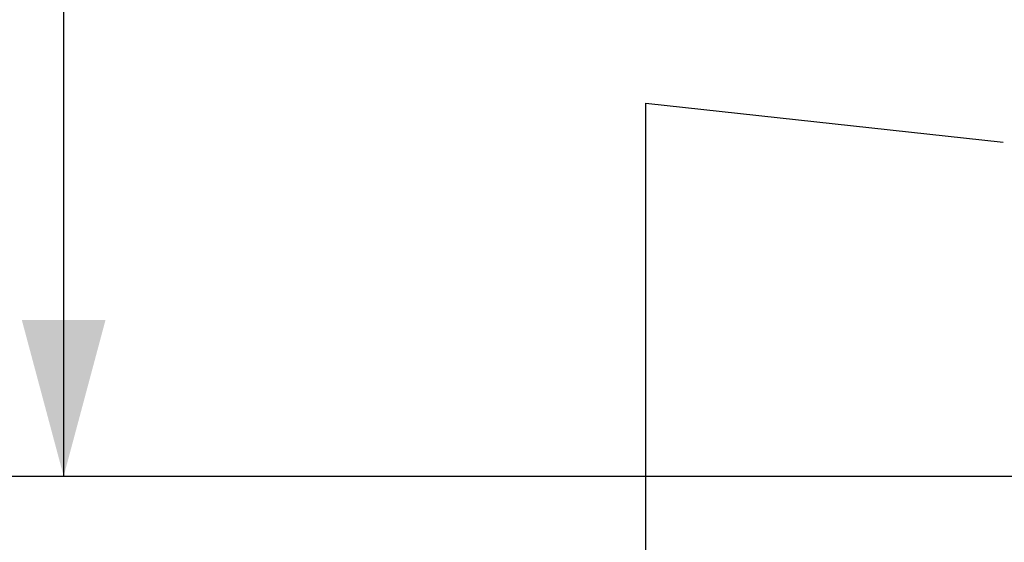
# Model space of a CAD drawing. Header units: millimetres. Extents: x -20520 to 12860, y -2780 to 10870.
# Tile 120 of 147: x -4505 to -3355, y 6873 to 7483. Entities that reach past the tile are written whole.
import ezdxf

# ---------------------------------------------------------------- set-up
doc = ezdxf.new("R2010")
doc.units = ezdxf.units.MM
doc.header["$LTSCALE"] = 0.5
doc.header["$MEASUREMENT"] = 0
doc.linetypes.add('PLINE', pattern=[0])
doc.layers.add('858- Detaljer', color=7, linetype='Continuous')
doc.layers.add('858- Detaljer(Nye konstruksjoner)', color=7, linetype='Continuous')
doc.dimstyles.new('GENERATED_STYLE__1', dxfattribs={"dimtxt": 0.18, "dimasz": 76, "dimexe": 0.18, "dimexo": 0.0625, "dimgap": 0, "dimtad": 0, "dimtih": 1, "dimtoh": 1, "dimdec": 4, "dimzin": 0, "dimdsep": 46, "dimcen": 0.09, "dimadec": 0, "dimazin": 0, "dimtfac": 1, "dimtdec": 4, "dimtmove": 0, "dimatfit": 3, "dimldrblk": 'ARROWHEAD_17', "dimfxl": 1, "dimtolj": 1, "dimtzin": 0, "dimarcsym": 0})
doc.dimstyles.new('GENERATED_STYLE__2', dxfattribs={"dimtxt": 0.18, "dimasz": 182.4, "dimexe": 0.18, "dimexo": 0.0625, "dimgap": 0, "dimtad": 0, "dimtih": 1, "dimtoh": 1, "dimdec": 4, "dimzin": 0, "dimdsep": 46, "dimcen": 0.09, "dimadec": 0, "dimazin": 0, "dimtfac": 1, "dimtdec": 4, "dimtmove": 0, "dimatfit": 3, "dimldrblk": 'ARROWHEAD_5', "dimfxl": 1, "dimtolj": 1, "dimtzin": 0, "dimarcsym": 0})

# ---------------------------------------------------------------- blocks, each defined once
blk = doc.blocks.new('ARROWHEAD_17')
at = {"linetype": 'Continuous'}
for p, q in [((-0.188, -0.7), (0.188, 0.7)), ((0, 0), (-1, 0))]:
    blk.add_line(p, q, dxfattribs=at)
blk = doc.blocks.new('ARROWHEAD_5')
at = {"linetype": 'Continuous'}
blk.add_hatch(color=256, dxfattribs=at).paths.add_polyline_path([(-1, 0.2679), (0, 0), (-1, -0.2679)])
blk.add_line((0, 0), (-1, 0), dxfattribs=at)

msp = doc.modelspace()

# ---------------------------------------------------------------- linework, layer by layer
at = {"layer": '858- Detaljer', "linetype": 'PLINE'}
msp.add_line((-6045.7, 6950), (-230, 6950), dxfattribs=at)

# ---------------------------------------------------------------- leaders
at = {"layer": '858- Detaljer(Nye konstruksjoner)', "linetype": 'PLINE', "annotation_type": 0, "has_hookline": 1, "hookline_direction": 0}
for points, dimstyle, text_width in [([(-4454, 6950), (-4454, 9152.4), (-3988, 9106.9)], 'GENERATED_STYLE__2', 1996.6), ([(-3774, 6271.9), (-3774, 7385.5), (-3356.8, 7340.1)], 'GENERATED_STYLE__1', 2801.9)]:
    msp.add_leader(points, dimstyle=dimstyle, dxfattribs=dict(at, text_width=text_width))

doc.saveas('drawing.dxf')
